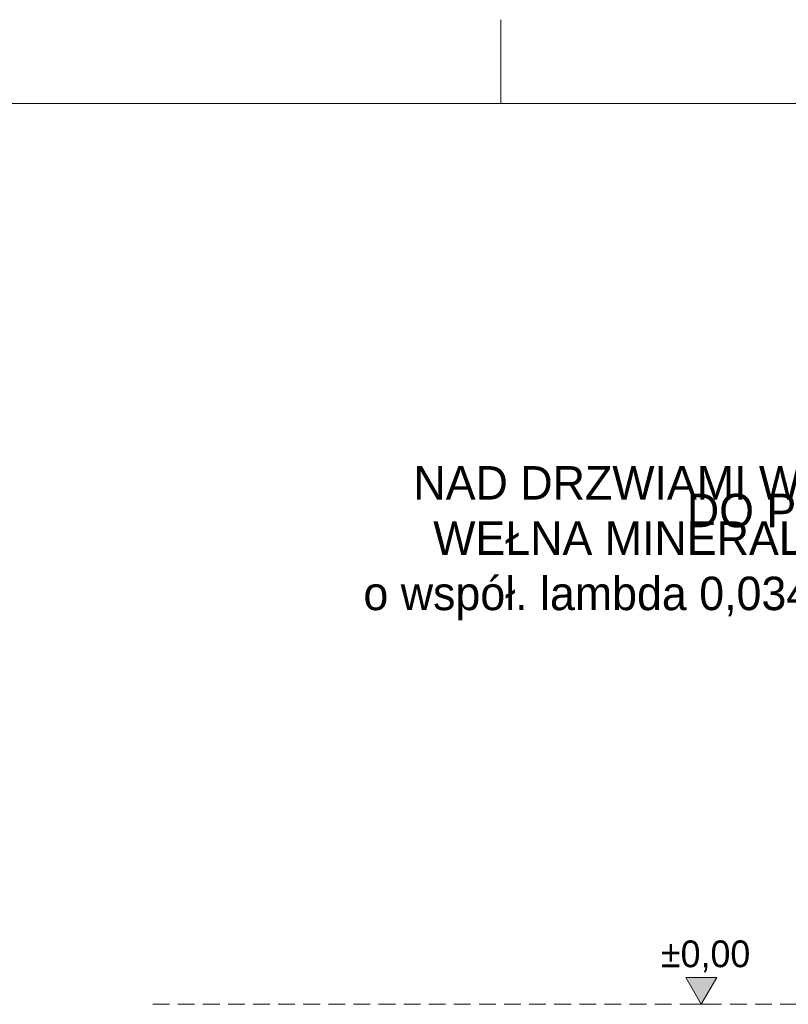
# Model space of a CAD drawing. Extents: x -264238 to -24649, y 31125 to 167795.
# Tile 13 of 256: x -243863 to -239270, y 79010 to 84895. Entities that reach past the tile are written whole.
import ezdxf

# ---------------------------------------------------------------- set-up
doc = ezdxf.new("R2010")
doc.units = 0
doc.header["$MEASUREMENT"] = 0
doc.linetypes.add('Krawędzie ukryte', pattern=[150, 100, -50])
for name, color, linetype, lineweight in [('A-Opisy_Nr_Pióra__21', 7, 'Continuous', 9), ('Arch schody_Nr_Pióra__21', 7, 'Continuous', 9), ('ARCH TABELA_Nr_Pióra__21', 7, 'Continuous', 9), ('INWENT WYMIARY_Nr_Pióra__21', 7, 'Continuous', 9)]:
    doc.layers.add(name, color=color, linetype=linetype, lineweight=lineweight)
doc.layers.add('INWENT WYMIARY', color=7, linetype='Continuous')
doc.styles.add('GENERATED_STYLE_1', font='txt')
doc.styles.add('GENERATED_STYLE_4', font='txt')
doc.dimstyles.new('GENERATED_STYLE__13', dxfattribs={"dimtxt": 0.18, "dimasz": 273.6, "dimexe": 0.18, "dimexo": 0.0625, "dimgap": 0.09, "dimtad": 0, "dimtih": 1, "dimtoh": 1, "dimdec": 4, "dimzin": 0, "dimdsep": 46, "dimcen": 0.09, "dimadec": 0, "dimazin": 0, "dimtfac": 1, "dimtdec": 4, "dimtmove": 0, "dimatfit": 3, "dimldrblk": 'ARROWHEAD_5', "dimfxl": 0, "dimtolj": 1, "dimtzin": 0, "dimarcsym": 0})

# ---------------------------------------------------------------- blocks, each defined once
blk = doc.blocks.new('Wymiary_66', base_point=(-239790.1, 79009.6))
at = {"layer": 'INWENT WYMIARY_Nr_Pióra__21', "linetype": 'Continuous'}
blk.add_hatch(color=256, dxfattribs=at).paths.add_polyline_path([(-239790.1, 79009.6), (-239882.9, 79169.6), (-239697.3, 79169.6)], flags=0)
for p, q in [((-239790.1, 79009.6), (-239882.9, 79169.6)), ((-239882.9, 79169.6), (-239697.3, 79169.6)), ((-239697.3, 79169.6), (-239790.1, 79009.6)), ((-239790.1, 79009.6), (-239910.1, 79009.6)), ((-239790.1, 79009.6), (-239670.1, 79009.6))]:
    blk.add_line(p, q, dxfattribs=at)
at = {"layer": 'INWENT WYMIARY_Nr_Pióra__21', "insert": (-240031, 79201.6), "char_height": 160, "attachment_point": 7, "style": 'GENERATED_STYLE_1'}
blk.add_mtext('{±0,00}', dxfattribs=at)
blk = doc.blocks.new('ARROWHEAD_5')
at = {"color": 0, "linetype": 'Continuous', "lineweight": 0}
blk.add_line((0, 0), (-1, 0), dxfattribs=at)
blk.add_solid([(-1, 0.2679), (0, 0), (-1, -0.2679), (-1, 0.2679)], dxfattribs=at)

msp = doc.modelspace()

# ---------------------------------------------------------------- linework, layer by layer
at = {"layer": 'Arch schody_Nr_Pióra__21', "linetype": 'Krawędzie ukryte'}
msp.add_line((-243068.3, 79009.6), (-237967.8, 79009.6), dxfattribs=at)
at = {"layer": 'ARCH TABELA_Nr_Pióra__21', "linetype": 'Continuous'}
for p, q in [((-240988.4, 84394.9), (-240988.4, 84894.9)), ((-240988.4, 84394.9), (-240988.4, 84894.9)), ((-264238.4, 84394.9), (-223488.4, 84394.9))]:
    msp.add_line(p, q, dxfattribs=at)

# ---------------------------------------------------------------- block references
at = {"layer": 'INWENT WYMIARY', "linetype": 'Continuous'}
msp.add_blockref('Wymiary_66', (-239790.1, 79009.6), dxfattribs=at)

# ---------------------------------------------------------------- texts
at = {"layer": 'A-Opisy_Nr_Pióra__21', "linetype": 'Continuous', "insert": (-238256.6, 81765.9), "char_height": 200, "width": 3405.179, "attachment_point": 6, "line_spacing_factor": 0.495561, "style": 'GENERATED_STYLE_4'}
msp.add_mtext('{NAD DRZWIAMI WEJŚCIA\\PDO PIWNICY\\PWEŁNA MINERALNA GR. 20 cm\\Po współ. lambda 0,034 W/mK. }', dxfattribs=at)

# ---------------------------------------------------------------- leaders
at = {"layer": 'A-Opisy_Nr_Pióra__21', "linetype": 'Continuous', "annotation_type": 0, "has_hookline": 1, "hookline_direction": 1, "text_width": 3409.5}
msp.add_leader([(-235318.2, 79098.5), (-237536.4, 81766.7), (-238181, 81766.7)], dimstyle='GENERATED_STYLE__13', dxfattribs=at)

doc.saveas('drawing.dxf')
